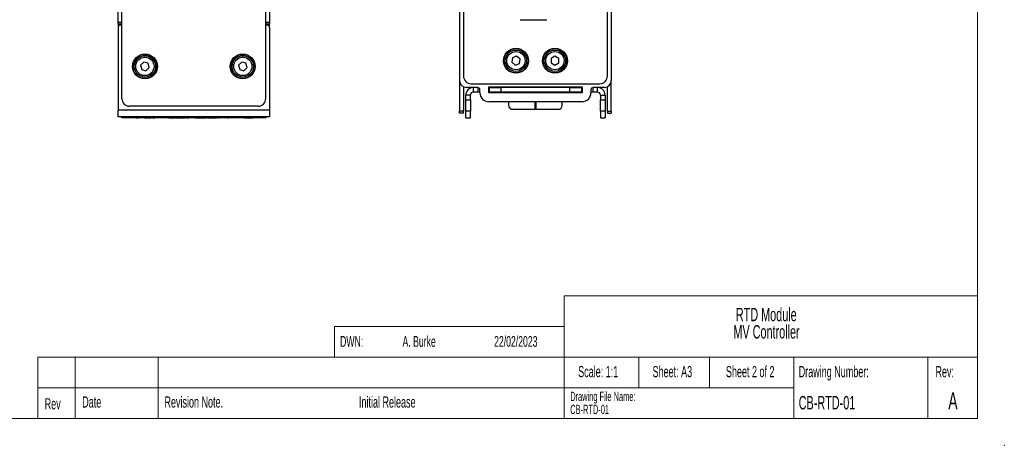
# Paper-space layout 'Sheet2' of a CAD drawing. Header units: millimetres. Extents: x 0 to 420, y 0 to 297.
# Tile 11 of 19: x 163 to 420, y 0 to 111. Entities that reach past the tile are written whole.
import ezdxf

# ---------------------------------------------------------------- set-up
doc = ezdxf.new("R2010")
doc.units = ezdxf.units.MM
doc.header["$PDSIZE"] = -1
doc.styles.add('SLDTEXTSTYLE0', font='TXT', dxfattribs={"width": 0.605})

# ---------------------------------------------------------------- blocks, each defined once
blk = doc.blocks.new('SW_NOTE_0_2')
at = {"color": 0, "linetype": 'Continuous', "lineweight": 0, "char_height": 3.5, "attachment_point": 2, "style": 'SLDTEXTSTYLE0'}
for s, insert in [('RTD Module', (10.88, 4.51)), ('MV Controller', (10.95, 0))]:
    blk.add_mtext(s, dxfattribs=dict(at, insert=insert))
blk = doc.blocks.new('SW_NOTE_0_3')
at = {"color": 0, "linetype": 'Continuous', "lineweight": 0, "char_height": 2.4, "attachment_point": 1, "style": 'SLDTEXTSTYLE0'}
for s, insert in [('Drawing File Name:', (0, 3.09)), ('CB-RTD-01', (0, -0.31))]:
    blk.add_mtext(s, dxfattribs=dict(at, insert=insert))

psp = doc.layouts.new('Sheet2')

# ---------------------------------------------------------------- linework, layer by layer
at = {"color": 7, "linetype": 'Continuous', "lineweight": 18}
for p, q in [((413, 290), (413, 7)), ((305, 39), (413, 39)), ((305, 39), (305, 7)), ((245, 31), (245, 23)), ((245, 31), (305, 31)), ((167.56, 23), (167.56, 7)), ((167.56, 23), (245, 23)), ((177.28, 23), (177.28, 7)), ((198.93, 23), (198.93, 7)), ((245, 23), (413, 23)), ((324.5, 23), (324.5, 15)), ((343, 23), (343, 15)), ((365, 15), (365, 23)), ((400, 15), (400, 23)), ((167.56, 15), (245, 15)), ((245, 15), (365, 15)), ((365, 15), (365, 7)), ((400, 15), (400, 7)), ((7, 7), (413, 7))]:
    psp.add_line(p, q, dxfattribs=at)
at = {"color": 7, "linetype": 'Continuous', "lineweight": 25}
for p, q in [((278.72, 214.82), (278.72, 96.42)), ((316.32, 96.42), (316.32, 214.82)), ((189.49, 90.52), (189.49, 208.92)), ((227.09, 90.52), (227.09, 208.92)), ((277.72, 184.62), (277.72, 95.22)), ((317.32, 184.62), (317.32, 95.22)), ((188.5, 110.52), (188.5, 119.32)), ((228.09, 119.32), (228.09, 110.52)), ((293.52, 111.12), (300.52, 111.12)), ((188.49, 109.12), (188.49, 87.52)), ((188.5, 109.92), (188.5, 110.52)), ((189.49, 109.92), (188.5, 109.92)), ((188.5, 109.92), (188.5, 109.19)), ((189.49, 109.72), (189.09, 109.72)), ((228.09, 109.92), (227.09, 109.92)), ((227.49, 109.72), (227.09, 109.72)), ((228.09, 110.52), (228.09, 109.92)), ((228.09, 109.19), (228.09, 109.92)), ((228.09, 109.12), (228.09, 87.52)), ((291.52, 101.14), (291.35, 100)), ((292.59, 101.56), (291.52, 101.14)), ((293.5, 100.84), (292.59, 101.56)), ((293.32, 99.7), (293.5, 100.84)), ((301.62, 101.02), (301.6, 99.86)), ((302.63, 101.58), (301.62, 101.02)), ((303.62, 100.98), (302.63, 101.58)), ((303.6, 99.83), (303.62, 100.98)), ((195.21, 100.04), (194.38, 99.23)), ((194.38, 99.23), (194.67, 98.11)), ((194.67, 98.11), (195.79, 97.8)), ((196.32, 99.73), (195.21, 100.04)), ((195.79, 97.8), (196.61, 98.61)), ((196.61, 98.61), (196.32, 99.73)), ((220.8, 100.04), (219.98, 99.23)), ((219.98, 99.23), (220.27, 98.11)), ((220.27, 98.11), (221.38, 97.8)), ((221.91, 99.73), (220.8, 100.04)), ((221.38, 97.8), (222.2, 98.61)), ((222.2, 98.61), (221.91, 99.73)), ((291.35, 100), (292.25, 99.28)), ((292.25, 99.28), (293.32, 99.7)), ((301.6, 99.86), (302.59, 99.27)), ((302.59, 99.27), (303.6, 99.83)), ((277.72, 95.1), (277.72, 87.22)), ((278.72, 93.61), (278.72, 87.22)), ((282.42, 93.42), (279.52, 93.42)), ((280.72, 94.42), (314.32, 94.42)), ((281.32, 92.22), (281.32, 93.42)), ((283.02, 92.02), (283.02, 92.82)), ((285.32, 93.62), (309.72, 93.62)), ((285.32, 92.02), (285.32, 93.62)), ((285.52, 93.42), (285.32, 93.42)), ((285.52, 92.22), (285.52, 93.42)), ((285.52, 93.42), (288.52, 93.42)), ((286.42, 93.62), (286.42, 93.42)), ((287.42, 93.42), (287.42, 93.62)), ((288.52, 93.42), (288.52, 92.22)), ((306.52, 93.42), (288.52, 93.42)), ((297.42, 93.62), (297.42, 93.42)), ((297.61, 93.42), (297.61, 93.62)), ((306.52, 92.22), (306.52, 93.42)), ((306.52, 93.42), (309.52, 93.42)), ((307.61, 93.62), (307.61, 93.42)), ((308.61, 93.62), (308.61, 93.42)), ((309.52, 93.42), (309.52, 92.22)), ((309.52, 93.42), (309.72, 93.42)), ((309.72, 93.62), (309.72, 92.02)), ((312.02, 92.82), (312.02, 92.02)), ((315.52, 93.42), (312.62, 93.42)), ((313.72, 92.22), (313.72, 93.42)), ((316.31, 87.22), (316.31, 93.61)), ((317.31, 87.22), (317.31, 95.1)), ((280.52, 91.42), (279.32, 91.42)), ((279.32, 90.22), (279.32, 91.42)), ((279.32, 90.22), (280.52, 90.22)), ((279.32, 87.23), (279.32, 90.22)), ((280.52, 90.22), (280.52, 91.42)), ((280.52, 90.22), (280.52, 87.23)), ((282.52, 92.22), (281.32, 92.22)), ((283.02, 92.22), (282.52, 92.22)), ((285.52, 92.22), (285.32, 92.22)), ((309.72, 92.02), (285.32, 92.02)), ((288.52, 92.22), (285.52, 92.22)), ((306.52, 92.22), (288.52, 92.22)), ((293.52, 92.22), (293.52, 92.02)), ((295.11, 92.22), (295.11, 92.02)), ((295.15, 92.22), (295.16, 92.02)), ((297.42, 92.13), (296.47, 92.13)), ((297.42, 92.22), (297.42, 92.13)), ((297.42, 92.02), (297.42, 92.13)), ((297.61, 92.13), (297.61, 92.22)), ((298.57, 92.13), (297.61, 92.13)), ((297.61, 92.13), (297.61, 92.02)), ((301.52, 92.02), (301.52, 92.22)), ((309.52, 92.22), (306.52, 92.22)), ((309.72, 92.22), (309.52, 92.22)), ((312.52, 92.22), (312.02, 92.22)), ((313.72, 92.22), (312.52, 92.22)), ((314.52, 91.42), (315.72, 91.42)), ((314.52, 91.42), (314.52, 90.22)), ((314.52, 90.22), (315.72, 90.22)), ((314.52, 87.23), (314.52, 90.22)), ((315.72, 91.42), (315.72, 90.22)), ((315.72, 90.22), (315.72, 87.23)), ((228.09, 87.52), (188.49, 87.52)), ((188.49, 85.72), (188.49, 87.52)), ((225.09, 88.52), (191.49, 88.52)), ((228.09, 87.52), (228.09, 85.72)), ((309.72, 89.72), (285.32, 89.72)), ((290.52, 89.72), (290.52, 88.72)), ((291.52, 87.72), (297.42, 87.72)), ((297.42, 87.72), (297.42, 89.72)), ((297.61, 89.72), (297.61, 87.72)), ((297.61, 87.72), (303.52, 87.72)), ((304.52, 88.72), (304.52, 89.72)), ((228.09, 85.72), (188.49, 85.72)), ((189.49, 85.46), (189.49, 85.72)), ((191.49, 85.46), (189.49, 85.46)), ((191.49, 85.72), (191.49, 85.46)), ((225.09, 85.46), (191.49, 85.46)), ((193.28, 85.46), (193.28, 85.46)), ((193.28, 85.46), (193.86, 85.46)), ((193.86, 85.46), (193.86, 85.46)), ((194.52, 85.46), (194.52, 85.46)), ((195.11, 85.46), (195.11, 85.46)), ((195.15, 85.46), (195.15, 85.46)), ((195.44, 85.46), (195.44, 85.46)), ((195.44, 85.46), (197.02, 85.46)), ((197.02, 85.46), (197.02, 85.46)), ((197.51, 85.46), (197.51, 85.46)), ((197.51, 85.46), (198.11, 85.46)), ((198.11, 85.46), (198.11, 85.46)), ((199.06, 85.46), (199.06, 85.46)), ((199.95, 85.46), (199.95, 85.46)), ((201.44, 85.46), (201.19, 85.46)), ((201.19, 85.46), (201.19, 85.46)), ((201.7, 85.46), (201.44, 85.46)), ((201.7, 85.46), (201.7, 85.46)), ((201.7, 85.46), (203.37, 85.46)), ((203.68, 85.46), (203.37, 85.46)), ((203.37, 85.46), (203.37, 85.46)), ((203.68, 85.46), (203.68, 85.46)), ((203.68, 85.46), (203.72, 85.46)), ((203.72, 85.46), (204.06, 85.46)), ((203.72, 85.46), (203.72, 85.46)), ((204.06, 85.46), (204.8, 85.46)), ((204.06, 85.46), (204.06, 85.46)), ((204.8, 85.46), (204.8, 85.46)), ((204.8, 85.46), (205.54, 85.46)), ((205.54, 85.46), (205.88, 85.46)), ((205.54, 85.46), (205.54, 85.46)), ((205.88, 85.46), (205.88, 85.46)), ((205.88, 85.46), (205.92, 85.46)), ((205.92, 85.46), (205.92, 85.46)), ((206.39, 85.46), (206.97, 85.46)), ((206.39, 85.46), (206.39, 85.46)), ((206.97, 85.46), (206.97, 85.46)), ((207.65, 85.46), (207.65, 85.46)), ((208.22, 85.46), (208.22, 85.46)), ((208.58, 85.46), (208.58, 85.46)), ((208.58, 85.46), (209.97, 85.46)), ((209.97, 85.46), (210.01, 85.46)), ((209.97, 85.46), (209.97, 85.46)), ((210.01, 85.46), (210.01, 85.46)), ((210.01, 85.46), (211.39, 85.46)), ((211.39, 85.46), (211.39, 85.46)), ((211.88, 85.46), (211.94, 85.46)), ((211.88, 85.46), (211.88, 85.46)), ((211.94, 85.46), (211.94, 85.46)), ((211.94, 85.46), (213.92, 85.46)), ((213.92, 85.46), (214.2, 85.46)), ((213.92, 85.46), (213.92, 85.46)), ((214.2, 85.46), (214.2, 85.46)), ((214.65, 85.46), (214.65, 85.46)), ((214.65, 85.46), (214.85, 85.46)), ((214.85, 85.46), (214.85, 85.46)), ((215.56, 85.46), (215.56, 85.46)), ((216.32, 85.46), (216.32, 85.46)), ((216.36, 85.46), (216.36, 85.46)), ((216.97, 85.46), (217.25, 85.46)), ((216.97, 85.46), (216.97, 85.46)), ((217.25, 85.46), (217.25, 85.46)), ((217.78, 85.46), (217.78, 85.46)), ((219.31, 85.46), (219.31, 85.46)), ((220.88, 85.46), (220.88, 85.46)), ((221.49, 85.46), (221.49, 85.46)), ((221.49, 85.46), (221.55, 85.46)), ((221.55, 85.46), (221.55, 85.46)), ((221.55, 85.46), (223.52, 85.46)), ((223.52, 85.46), (223.81, 85.46)), ((223.52, 85.46), (223.52, 85.46)), ((223.81, 85.46), (223.81, 85.46)), ((225.09, 85.46), (225.09, 85.72)), ((227.09, 85.46), (225.09, 85.46)), ((227.09, 85.72), (227.09, 85.46)), ((278.72, 87.22), (277.72, 87.22)), ((277.72, 86.72), (277.72, 87.22)), ((278.72, 86.72), (277.72, 86.72)), ((278.72, 86.72), (278.72, 87.22)), ((280.52, 87.23), (279.32, 87.23)), ((279.32, 85.46), (279.32, 87.23)), ((279.32, 85.46), (280.52, 85.46)), ((279.32, 85.46), (280.52, 85.46)), ((279.32, 85.46), (279.32, 85.46)), ((280.52, 85.46), (280.52, 87.23)), ((280.52, 85.46), (280.52, 85.46)), ((315.72, 87.23), (314.52, 87.23)), ((314.52, 87.23), (314.52, 85.46)), ((314.52, 85.46), (315.72, 85.46)), ((314.52, 85.46), (315.72, 85.46)), ((314.52, 85.46), (314.52, 85.46)), ((315.72, 87.23), (315.72, 85.46)), ((315.72, 85.46), (315.72, 85.46)), ((316.31, 87.22), (317.31, 87.22)), ((316.31, 87.22), (316.31, 86.72)), ((316.31, 86.72), (317.31, 86.72)), ((317.31, 87.22), (317.31, 86.72))]:
    psp.add_line(p, q, dxfattribs=at)
at = {"color": 8, "linetype": 'Continuous', "lineweight": 25}
for p, q in [((188.5, 110.52), (189.49, 110.52)), ((227.09, 110.52), (228.09, 110.52)), ((282.52, 92.22), (282.52, 93.41)), ((285.92, 93.62), (285.92, 93.42)), ((309.11, 93.62), (309.11, 93.42)), ((312.52, 93.41), (312.52, 92.22)), ((201.44, 85.46), (201.44, 85.46))]:
    psp.add_line(p, q, dxfattribs=at)
at = {"color": 7, "linetype": 'Continuous', "lineweight": 25}
for centre, radius in [((292.42, 100.42), 3.25), ((292.43, 100.42), 3.15), ((292.42, 100.42), 2.79), ((302.62, 100.42), 3.25), ((302.61, 100.42), 3.15), ((302.61, 100.42), 2.79), ((195.54, 98.92), 3.25), ((195.5, 98.92), 3.15), ((195.5, 98.92), 2.79), ((195.5, 98.92), 2.39), ((221.04, 98.92), 3.25), ((221.09, 98.92), 3.15), ((221.09, 98.92), 2.79), ((221.09, 98.92), 2.39), ((292.42, 100.42), 2.39), ((302.61, 100.42), 2.39)]:
    psp.add_circle(centre, radius, dxfattribs=at)
for centre, radius, start, end in [((189.09, 109.12), 0.6, 90, 180), ((227.49, 109.12), 0.6, 0, 90), ((279.52, 95.22), 1.8, 180, 270), ((280.72, 96.42), 2, 180, 270), ((314.32, 96.42), 2, 270, 0), ((315.52, 95.22), 1.8, 270, 0), ((281.32, 91.42), 2, 90, 180), ((282.42, 92.82), 0.6, 0, 90), ((312.62, 92.82), 0.6, 90, 180), ((313.72, 91.42), 2, 0, 90), ((191.49, 90.52), 2, 180, 270), ((225.09, 90.52), 2, 270, 0), ((281.32, 91.42), 0.8, 90, 180), ((285.32, 92.02), 2.3, 180, 270), ((296.4, 93.05), 0.93, 243.6462, 274.2176), ((298.66, 92.92), 0.803, 263.2871, 298.8492), ((309.72, 92.02), 2.3, 270, 0), ((313.72, 91.42), 0.8, 0, 90), ((291.52, 88.72), 1, 180, 270), ((303.52, 88.72), 1, 270, 0)]:
    psp.add_arc(centre, radius, start, end, dxfattribs=at)
for points, knots in [([(295.83, 92.02), (295.82, 92.08), (295.8, 92.17), (295.82, 92.26), (295.82, 92.3)], [0, 0, 0, 0, 0.639422, 1, 1, 1, 1]), ([(295.85, 92.02), (295.85, 92.04), (295.83, 92.11), (295.84, 92.17), (295.85, 92.22)], [0, 0, 0, 0, 0.309514, 1, 1, 1, 1]), ([(299.2, 92.22), (299.2, 92.22), (299.21, 92.15), (299.19, 92.08), (299.17, 92.02)], [0, 0, 0, 0, 0.053109, 1, 1, 1, 1]), ([(299.93, 92.02), (299.93, 92.03), (299.94, 92.1), (299.93, 92.17), (299.93, 92.22)], [0, 0, 0, 0, 0.1894572, 1, 1, 1, 1])]:
    psp.add_open_spline(points, degree=3, knots=knots, dxfattribs=at)
at = {"color": 7, "linetype": 'Continuous', "lineweight": 0}
psp.add_point((420, 0), dxfattribs=at)

# ---------------------------------------------------------------- block references
for name, p in [('SW_NOTE_0_2', (346.94, 31.38)), ('SW_NOTE_0_3', (306.61, 10.88))]:
    psp.add_blockref(name, p, dxfattribs=at)

# ---------------------------------------------------------------- texts
at = {"color": 7, "linetype": 'Continuous', "lineweight": 0, "style": 'SLDTEXTSTYLE0'}
for s, insert, char_height, attachment_point in [('DWN:', (246.5, 28.52), 2.8, 1), ('A. Burke', (262.8, 28.52), 2.8, 1), ('22/02/2023', (286.72, 28.52), 2.8, 1), ('Scale: 1:1', (313.92, 20.69), 2.91, 2), ('Sheet: A3', (333.28, 20.69), 2.91, 2), ('Sheet 2 of 2', (353.63, 20.69), 2.9104, 2), ('Drawing Number:', (366.29, 20.69), 2.9104, 1), ('Rev:', (404.43, 20.69), 2.91, 2), ('Revision Note.', (200.61, 12.76), 2.9104, 1), ('Initial Release', (251.42, 12.76), 2.9104, 1), ('CB-RTD-01', (366.29, 12.87), 3.5, 1), ('A', (406.59, 13.87), 4.5, 2), ('Rev', (169.33, 12.29), 2.91, 1), ('Date', (179.14, 12.76), 2.91, 1)]:
    psp.add_mtext(s, dxfattribs=dict(at, insert=insert, char_height=char_height, attachment_point=attachment_point))

doc.saveas('drawing.dxf')
